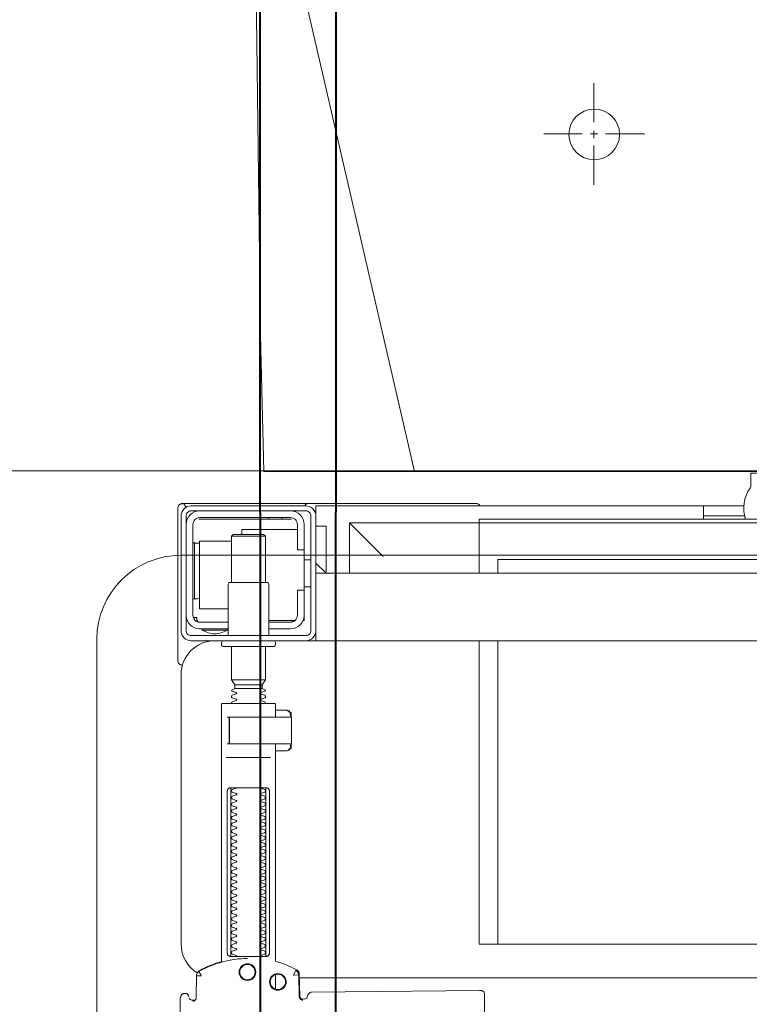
# Model space of a CAD drawing. Header units: millimetres. Extents: x -82287 to 177822, y -399756 to 0.
# Tile 169 of 228: x 52112 to 52134, y -195357 to -195327. Entities that reach past the tile are written whole.
import ezdxf
from ezdxf.enums import TextEntityAlignment as Align
from ezdxf.lldxf.tags import DXFTag

# ---------------------------------------------------------------- set-up
doc = ezdxf.new("R2010")
doc.units = ezdxf.units.MM
doc.header["$MEASUREMENT"] = 0
doc.linetypes.add('SUŁOSZOWA - PB 21 03$0$HIDDEN2', pattern=[4.7625, 3.175, -1.5875])
doc.layers.get('DEFPOINTS').update_dxf_attribs({"lineweight": 50})
doc.layers.add('FL_XREF', color=252, linetype='Continuous')
doc.layers.add('IS_Cyrkulacja', color=7, linetype='DASHWAVE', lineweight=40, true_color=0x800080)
doc.layers.add('IS_Zimna_woda', color=5, linetype='SOLID', lineweight=40, true_color=0x0000ff)
for name, color, linetype, lineweight in [('IS_Zasilanie', 1, 'SOLID', 40), ('SUŁOSZOWA - PB 21 03$0$!! 0_Opis_pom', 251, 'Continuous', 0), ('SUŁOSZOWA - PB 21 03$0$!! 1_OPIS POM NOWE', 251, 'Continuous', 0), ('SUŁOSZOWA - PB 21 03$0$!! 2 ZABUDOWA GK-MDF', 251, 'Continuous', 0), ('SUŁOSZOWA - PB 21 03$0$!! 2_WYBURZENIA DO REMONTU', 251, 'Continuous', 0), ('SUŁOSZOWA - PB 21 03$0$!! 2_wypos-sanitarne', 251, 'Continuous', 0), ('SUŁOSZOWA - PB 21 03$0$Dimension (ISO)', 251, 'Continuous', 0)]:
    doc.layers.add(name, color=color, linetype=linetype, lineweight=lineweight)
doc.layers.add('SUŁOSZOWA - PB 21 03$0$!!_@ wypos sanit nd', color=251, linetype='Continuous', lineweight=0, plot=False)
doc.styles.add('SUŁOSZOWA - PB 21 03$0$ARIAL', font='tahoma.ttf')
doc.styles.add('SUŁOSZOWA - PB 21 03$0$Note Text (ISO)', font='tahoma.ttf')
tags = doc.linetypes.add('DASHWAVE', pattern='A,10,-5,-20,[138,IS_LineDef.shx,S=2,R=0,X=-20,Y=0],-5', length=40).pattern_tags.tags
tags[16:17] = [DXFTag(74, 4), DXFTag(75, 0), DXFTag(340, '0'), DXFTag(46, 0.0), DXFTag(50, 0.0), DXFTag(44, 0.0), DXFTag(45, 0.0)]
tags[6:7] = [DXFTag(74, 4), DXFTag(75, 0), DXFTag(340, '0'), DXFTag(46, 0.0), DXFTag(50, 0.0), DXFTag(44, 0.0), DXFTag(45, 0.0)]
tags[4:5] = [DXFTag(74, 4), DXFTag(75, 0), DXFTag(340, '0'), DXFTag(46, 0.0), DXFTag(50, 0.0), DXFTag(44, 0.0), DXFTag(45, 0.0)]
tags = doc.linetypes.add('SOLID', pattern=[10, 10, 0]).pattern_tags.tags
tags[6:7] = [DXFTag(74, 4), DXFTag(75, 0), DXFTag(340, '0'), DXFTag(46, 0.0), DXFTag(50, 0.0), DXFTag(44, 0.0), DXFTag(45, 0.0)]
tags[4:5] = [DXFTag(74, 4), DXFTag(75, 0), DXFTag(340, '0'), DXFTag(46, 0.0), DXFTag(50, 0.0), DXFTag(44, 0.0), DXFTag(45, 0.0)]
doc.dimstyles.new('SUŁOSZOWA - PB 21 03$0$Default (ISO)', dxfattribs={"dimscale": 5, "dimtxt": 5, "dimasz": 5, "dimexe": 3.175, "dimexo": 0, "dimgap": 0.762, "dimtad": 1, "dimdec": 0, "dimrnd": 1e-08, "dimzin": 0, "dimtxsty": 'SUŁOSZOWA - PB 21 03$0$Note Text (ISO)', "dimcen": 0.09, "dimdle": 10, "dimclrd": 256, "dimclre": 256, "dimclrt": 256, "dimazin": 0, "dimtfac": 0.70104, "dimtmove": 0, "dimatfit": 3, "dimfxl": 1, "dimtolj": 1, "dimtzin": 0, "dimlwd": -1, "dimlwe": -1, "dimarcsym": 0})

# ---------------------------------------------------------------- blocks, each defined once
blk = doc.blocks.new('SUŁOSZOWA - PB 21 03$0$A$C351F644B')
for p, q in [((-16.707, 35.716), (-13.073, 19.983)), ((13.073, 19.983), (-13.073, 19.983)), ((-20, 17.5), (20, 17.5)), ((-22.5, 2.5), (-22.5, 15))]:
    blk.add_line(p, q)
blk.add_arc((-20, 15), 2.5, 90, 180)
blk = doc.blocks.new('SUŁOSZOWA - PB 21 03$0$A$Cff2eaf8b')
for points in [[(0.20013, 0.08252), (0.20025, 0.07353)], [(0.16386, 0.07389), (0.16409, 0.07384), (0.16425, 0.07378), (0.1644, 0.07368), (0.16452, 0.07356), (0.16463, 0.07342), (0.16471, 0.07326), (0.16476, 0.07309), (0.16478, 0.07292), (0.16496, 0.06636), (0.16497, 0.06624), (0.16498, 0.06614), (0.165, 0.06604), (0.16503, 0.06594), (0.16507, 0.06584), (0.16511, 0.06575), (0.16516, 0.06566), (0.16521, 0.06557), (0.16527, 0.06549), (0.16534, 0.0654), (0.16542, 0.06533), (0.1655, 0.06526), (0.16558, 0.06519), (0.16567, 0.06513), (0.16576, 0.06508), (0.16651, 0.0647), (0.16726, 0.06433), (0.16803, 0.06399), (0.16881, 0.06367), (0.1696, 0.06337), (0.17039, 0.06309), (0.17119, 0.06284), (0.172, 0.0626), (0.172, -0.00186)], [(0.1651, 0.06653), (0.16492, 0.07312), (0.1649, 0.07329), (0.16485, 0.07345), (0.16478, 0.07361), (0.16467, 0.07374), (0.16455, 0.07386), (0.16441, 0.07396), (0.16425, 0.07403), (0.16409, 0.07408), (0.16391, 0.07409)], [(0.19757, 0.07355), (0.19749, 0.07368), (0.19738, 0.0738), (0.19726, 0.0739), (0.19713, 0.07399), (0.19698, 0.07405), (0.19683, 0.07408), (0.19667, 0.07409), (0.19577, 0.07408)], [(0.172, 0.07087), (0.172, 0.06656)], [(0.16493, 0.0675), (-0.16477, 0.0675)], [(0.17483, 0.06014), (0.17483, 0.01214)], [(0.18523, 0.01214), (0.18523, 0.06014)], [(-0.11847, -0.0325), (-0.11847, 0.0575), (0.11153, 0.0575), (0.11153, -0.0325)], [(0.10602, 0.0575), (0.10602, -0.0325)], [(0.16811, -0.00015), (0.16776, -0.00056), (0.16776, -0.00022), (0.16779, -0.00011), (0.16786, -0.00004), (0.16797, 0), (0.1681, 0.00001), (0.16822, 0.00001), (0.16841, 0.00003), (0.16887, 0.00014), (0.172, 0.00014)], [(0.16848, 0.00006), (0.16856, 0.00012), (0.16876, 0.00014)], [(0.18662, 0.00214), (0.17345, 0.00214)], [(0.16732, -0.0019), (0.16732, -0.00074), (0.16736, -0.00062), (0.16746, -0.00054), (0.16767, -0.00049)], [(0.16751, -0.00165), (0.16754, -0.00139), (0.16766, -0.00086)], [(0.17371, -0.00186), (0.18481, -0.00186), (0.18637, -0.00186)], [(0.16767, -0.01124), (0.16755, -0.01122), (0.16746, -0.01119), (0.16737, -0.01112), (0.16732, -0.01098), (0.16732, -0.00983)], [(0.16766, -0.01087), (0.16754, -0.01033), (0.16751, -0.01008)], [(0.172, -0.01186), (0.16887, -0.01186), (0.16841, -0.01176), (0.16831, -0.01174), (0.16819, -0.01174), (0.16806, -0.01173), (0.16794, -0.01172), (0.16783, -0.01166), (0.16776, -0.01151), (0.16776, -0.01117), (0.16811, -0.01157)], [(0.18558, -0.00986), (0.18637, -0.00986)], [(0.16876, -0.01186), (0.16866, -0.01186), (0.16848, -0.01178)], [(0.1759, -0.0183), (0.1841, -0.0183)], [(0.1841, -0.01936), (0.1759, -0.01936)], [(0.185, -0.02092), (0.175, -0.02092)], [(0.19962, -0.02522), (0.19976, -0.02523), (0.19987, -0.02526), (0.20001, -0.0253)], [(0.20099, -0.02671), (0.20099, -0.0717)], [(-0.16, -0.0355), (-0.16, -0.0325), (0.16, -0.0325), (0.16, -0.0355)], [(0.16, -0.0485), (0.16, -0.0365)], [(0.1635, -0.0475), (0.1635, -0.04)], [(0.174, -0.0385), (0.16618, -0.0385)], [(0.167, -0.03806), (0.16693, -0.03815), (0.16687, -0.03825), (0.16681, -0.03837), (0.16675, -0.0385)], [(0.19499, -0.03806), (0.19506, -0.03814), (0.19512, -0.03823), (0.19517, -0.03833), (0.19521, -0.03842), (0.19525, -0.03853), (0.19528, -0.03863), (0.19531, -0.03874), (0.19533, -0.03885), (0.19535, -0.03896), (0.19537, -0.03907), (0.19538, -0.03917), (0.19539, -0.03927), (0.19537, -0.03937), (0.19547, -0.0394), (0.19557, -0.0394), (0.19567, -0.0394), (0.19578, -0.0394), (0.19589, -0.0394), (0.19612, -0.0394), (0.19616, -0.0393), (0.19615, -0.03919), (0.19613, -0.03907), (0.19609, -0.03894), (0.19605, -0.03882), (0.19594, -0.03861)], [(0.186, -0.042), (0.1945, -0.042), (0.1945, -0.062), (0.185, -0.062)], [(0.19591, -0.04489), (0.19602, -0.04489), (0.19615, -0.04489), (0.19632, -0.04489), (0.1965, -0.04489)], [(0.1615, -0.0485), (0.1635, -0.0485)], [(0.16, -0.0555), (0.157, -0.0525), (0.16, -0.0525), (-0.16, -0.0525), (-0.157, -0.0525), (-0.16, -0.0555)], [(0.10602, -0.0525), (0.10602, -0.05658), (-0.11847, -0.05658)], [(0.11153, -0.0525), (0.11153, -0.0675), (0.15, -0.0675)], [(0.14, -0.0575), (0.15, -0.0675), (0.15, -0.0525)], [(0.16, -0.0665), (0.157, -0.0665), (0.157, -0.0525)], [(0.175, -0.0498), (0.175, -0.06346), (0.1755, -0.06396), (0.1845, -0.06396), (0.185, -0.06346), (0.185, -0.0498)], [(0.1615, -0.0565), (0.1635, -0.0565)], [(0.1655, -0.0655), (0.182, -0.0655), (0.182, -0.06396)], [(0.185, -0.06346), (0.175, -0.06346)], [(0.1965, -0.06151), (0.19632, -0.06151), (0.19615, -0.06151), (0.19602, -0.06151), (0.19591, -0.06151)], [(0.03283, -0.0695), (0.045, -0.0695)], [(0.16, -0.0695), (0.16, -0.0725), (0.03305, -0.0725)], [(0.045, -0.0685), (0.045, -0.0725)], [(0.16721, -0.0685), (0.19466, -0.0685), (0.19478, -0.0685)], [(0.17, -0.069), (0.17, -0.0685)], [(0.174, -0.069), (0.174, -0.0685)]]:
    blk.add_lwpolyline(points)
for points in [[(0.16424, 0.07378), (0.16327, 0.07377), (0.16304, 0.07374), (0.16282, 0.07366), (0.16262, 0.07353), (0.16265, 0.07357), (0.16258, 0.07337), (0.16257, 0.07317, -0.157432), (0.16238, 0.07258), (0.1621, 0.07218, -0.241147), (0.16129, 0.07175), (0.1115, 0.07128), (0.11133, 0.07127), (0.11119, 0.07127), (0.11107, 0.07127), (0.11094, 0.07128), (0.11078, 0.0713), (0.11062, 0.07135), (0.11047, 0.07143), (0.11033, 0.07153), (0.11022, 0.07165), (0.11012, 0.07179), (0.11005, 0.07194), (0.11001, 0.0721), (0.10999, 0.07227), (0.10995, 0.08127)], [(0.19647, 0.0744), (0.19626, 0.07438), (0.19604, 0.0743), (0.19585, 0.07417), (0.19566, 0.07396, 0.132231), (0.19551, 0.07346), (0.19546, 0.06691)], [(0.19768, 0.0731, 0.415336), (0.19869, 0.07211)], [(0.19885, 0.07212), (0.19898, 0.07212), (0.19912, 0.07213), (0.19927, 0.07216), (0.1994, 0.07222), (0.19953, 0.07229), (0.19965, 0.07238), (0.19975, 0.07248), (0.20007, 0.07294, 0.158481), (0.20025, 0.07353)], [(0.18031, 0.06175, 0.125713), (0.19466, 0.06556, 0.121439), (0.19519, 0.06605, -0.262119), (0.2, 0.0575), (0.2, -0.0225, -0.414214), (0.19, -0.0325), (0.18751, -0.0325, 0.405519), (0.188, -0.032), (0.188, -0.0313, 0.414214), (0.1875, -0.0308), (0.1725, -0.0308, 0.414214), (0.172, -0.0313), (0.172, -0.032, 0.405519), (0.17249, -0.0325, 0.001664), (0.15993, -0.0325)], [(0.172, -0.00986), (0.172, -0.01366, 0.414214), (0.1722, -0.01386), (0.18462, -0.01386), (0.1878, -0.01386, 0.414214), (0.188, -0.01366), (0.188, 0.06267), (0.18885, 0.06292), (0.18969, 0.06319), (0.19052, 0.0635), (0.19134, 0.06382), (0.19215, 0.06417), (0.19295, 0.06454), (0.19374, 0.06494), (0.19456, 0.06538), (0.19464, 0.06544), (0.19473, 0.0655), (0.19481, 0.06557), (0.19488, 0.06564), (0.19495, 0.06572), (0.19502, 0.06581)], [(0.17647, 0.01114, 0.182836), (0.17636, 0.01123), (0.17515, 0.01163, 0.050055), (0.175, 0.0119), (0.175, 0.01218, 0.050055), (0.17515, 0.01244), (0.17636, 0.01285, 0.719897), (0.17636, 0.01323), (0.17515, 0.01363, 0.050055), (0.175, 0.0139), (0.175, 0.01418, 0.050055), (0.17515, 0.01444), (0.17636, 0.01485, 0.719897), (0.17636, 0.01523), (0.17515, 0.01563, 0.050055), (0.175, 0.0159), (0.175, 0.01618, 0.050055), (0.17515, 0.01644), (0.17636, 0.01685, 0.719897), (0.17636, 0.01723), (0.17515, 0.01763, 0.050055), (0.175, 0.0179), (0.175, 0.01818, 0.050055), (0.17515, 0.01844), (0.17636, 0.01885, 0.719897), (0.17636, 0.01923), (0.17515, 0.01963, 0.050055), (0.175, 0.0199), (0.175, 0.02018, 0.050055), (0.17515, 0.02044), (0.17636, 0.02085, 0.719897), (0.17636, 0.02123), (0.17515, 0.02163, 0.050055), (0.175, 0.0219), (0.175, 0.02218, 0.050055), (0.17515, 0.02244), (0.17636, 0.02285, 0.719897), (0.17636, 0.02323), (0.17515, 0.02363, 0.050055), (0.175, 0.0239), (0.175, 0.02418, 0.050055), (0.17515, 0.02444), (0.17636, 0.02485, 0.719897), (0.17636, 0.02523), (0.17515, 0.02563, 0.050055), (0.175, 0.0259), (0.175, 0.02618, 0.050055), (0.17515, 0.02644), (0.17636, 0.02685, 0.719897), (0.17636, 0.02723), (0.17515, 0.02763, 0.050055), (0.175, 0.0279), (0.175, 0.02818, 0.050055), (0.17515, 0.02844), (0.17636, 0.02885, 0.719897), (0.17636, 0.02923), (0.17515, 0.02963, 0.050055), (0.175, 0.0299), (0.175, 0.03018, 0.050055), (0.17515, 0.03044), (0.17636, 0.03085, 0.719897), (0.17636, 0.03123), (0.17515, 0.03163, 0.050055), (0.175, 0.0319), (0.175, 0.03218, 0.050055), (0.17515, 0.03244), (0.17636, 0.03285, 0.719897), (0.17636, 0.03323), (0.17515, 0.03363, 0.050055), (0.175, 0.0339), (0.175, 0.03418, 0.050055), (0.17515, 0.03444), (0.17636, 0.03485, 0.719897), (0.17636, 0.03523), (0.17515, 0.03563, 0.050055), (0.175, 0.0359), (0.175, 0.03618, 0.050055), (0.17515, 0.03644), (0.17636, 0.03685, 0.719897), (0.17636, 0.03723), (0.17515, 0.03763, 0.050055), (0.175, 0.0379), (0.175, 0.03818, 0.050055), (0.17515, 0.03844), (0.17636, 0.03885, 0.719897), (0.17636, 0.03923), (0.17515, 0.03963, 0.050055), (0.175, 0.0399), (0.175, 0.04018, 0.050055), (0.17515, 0.04044), (0.17636, 0.04085, 0.719897), (0.17636, 0.04123), (0.17515, 0.04163, 0.050055), (0.175, 0.0419), (0.175, 0.04218, 0.050055), (0.17515, 0.04244), (0.17636, 0.04285, 0.719897), (0.17636, 0.04323), (0.17515, 0.04363, 0.050055), (0.175, 0.0439), (0.175, 0.04418, 0.050055), (0.17515, 0.04444), (0.17636, 0.04485, 0.719897), (0.17636, 0.04523), (0.17515, 0.04563, 0.050055), (0.175, 0.0459), (0.175, 0.04618, 0.050055), (0.17515, 0.04644), (0.17636, 0.04685, 0.719897), (0.17636, 0.04723), (0.17515, 0.04763, 0.050055), (0.175, 0.0479), (0.175, 0.04818, 0.050055), (0.17515, 0.04844), (0.17636, 0.04885, 0.719897), (0.17636, 0.04923), (0.17515, 0.04963, 0.050055), (0.175, 0.0499), (0.175, 0.05018, 0.050055), (0.17515, 0.05044), (0.17636, 0.05085, 0.719897), (0.17636, 0.05123), (0.17515, 0.05163, 0.050055), (0.175, 0.0519), (0.175, 0.05218, 0.050055), (0.17515, 0.05244), (0.17636, 0.05285, 0.719897), (0.17636, 0.05323), (0.17515, 0.05363, 0.050055), (0.175, 0.0539), (0.175, 0.05418, 0.050055), (0.17515, 0.05444), (0.17636, 0.05485, 0.719897), (0.17636, 0.05523), (0.17515, 0.05563, 0.050055), (0.175, 0.0559), (0.175, 0.05618, 0.050055), (0.17515, 0.05644), (0.17636, 0.05685, 0.719897), (0.17636, 0.05723), (0.17515, 0.05763, 0.050055), (0.175, 0.0579), (0.175, 0.05818, 0.050055), (0.17515, 0.05844), (0.17636, 0.05885, 0.719897), (0.17636, 0.05923), (0.17515, 0.05963, 0.050055), (0.175, 0.0599), (0.175, 0.06018, 0.050055), (0.17515, 0.06044), (0.17636, 0.06085, 0.474594), (0.17647, 0.06114)], [(0.18353, 0.06114, 0.474594), (0.18364, 0.06085), (0.18485, 0.06044, 0.050055), (0.185, 0.06018), (0.185, 0.0599, 0.050055), (0.18485, 0.05963), (0.18364, 0.05923, 0.719897), (0.18364, 0.05885), (0.18485, 0.05844, 0.050055), (0.185, 0.05818), (0.185, 0.0579, 0.050055), (0.18485, 0.05763), (0.18364, 0.05723, 0.719897), (0.18364, 0.05685), (0.18485, 0.05644, 0.050055), (0.185, 0.05618), (0.185, 0.0559, 0.050055), (0.18485, 0.05563), (0.18364, 0.05523, 0.719897), (0.18364, 0.05485), (0.18485, 0.05444, 0.050055), (0.185, 0.05418), (0.185, 0.0539, 0.050055), (0.18485, 0.05363), (0.18364, 0.05323, 0.719897), (0.18364, 0.05285), (0.18485, 0.05244, 0.050055), (0.185, 0.05218), (0.185, 0.0519, 0.050055), (0.18485, 0.05163), (0.18364, 0.05123, 0.719897), (0.18364, 0.05085), (0.18485, 0.05044, 0.050055), (0.185, 0.05018), (0.185, 0.0499, 0.050055), (0.18485, 0.04963), (0.18364, 0.04923, 0.719897), (0.18364, 0.04885), (0.18485, 0.04844, 0.050055), (0.185, 0.04818), (0.185, 0.0479, 0.050055), (0.18485, 0.04763), (0.18364, 0.04723, 0.719897), (0.18364, 0.04685), (0.18485, 0.04644, 0.050055), (0.185, 0.04618), (0.185, 0.0459, 0.050055), (0.18485, 0.04563), (0.18364, 0.04523, 0.719897), (0.18364, 0.04485), (0.18485, 0.04444, 0.050055), (0.185, 0.04418), (0.185, 0.0439, 0.050055), (0.18485, 0.04363), (0.18364, 0.04323, 0.719897), (0.18364, 0.04285), (0.18485, 0.04244, 0.050055), (0.185, 0.04218), (0.185, 0.0419, 0.050055), (0.18485, 0.04163), (0.18364, 0.04123, 0.719897), (0.18364, 0.04085), (0.18485, 0.04044, 0.050055), (0.185, 0.04018), (0.185, 0.0399, 0.050055), (0.18485, 0.03963), (0.18364, 0.03923, 0.719897), (0.18364, 0.03885), (0.18485, 0.03844, 0.050055), (0.185, 0.03818), (0.185, 0.0379, 0.050055), (0.18485, 0.03763), (0.18364, 0.03723, 0.719897), (0.18364, 0.03685), (0.18485, 0.03644, 0.050055), (0.185, 0.03618), (0.185, 0.0359, 0.050055), (0.18485, 0.03563), (0.18364, 0.03523, 0.719897), (0.18364, 0.03485), (0.18485, 0.03444, 0.050055), (0.185, 0.03418), (0.185, 0.0339, 0.050055), (0.18485, 0.03363), (0.18364, 0.03323, 0.719897), (0.18364, 0.03285), (0.18485, 0.03244, 0.050055), (0.185, 0.03218), (0.185, 0.0319, 0.050055), (0.18485, 0.03163), (0.18364, 0.03123, 0.719897), (0.18364, 0.03085), (0.18485, 0.03044, 0.050055), (0.185, 0.03018), (0.185, 0.0299, 0.050055), (0.18485, 0.02963), (0.18364, 0.02923, 0.719897), (0.18364, 0.02885), (0.18485, 0.02844, 0.050055), (0.185, 0.02818), (0.185, 0.0279, 0.050055), (0.18485, 0.02763), (0.18364, 0.02723, 0.719897), (0.18364, 0.02685), (0.18485, 0.02644, 0.050055), (0.185, 0.02618), (0.185, 0.0259, 0.050055), (0.18485, 0.02563), (0.18364, 0.02523, 0.719897), (0.18364, 0.02485), (0.18485, 0.02444, 0.050055), (0.185, 0.02418), (0.185, 0.0239, 0.050055), (0.18485, 0.02363), (0.18364, 0.02323, 0.719897), (0.18364, 0.02285), (0.18485, 0.02244, 0.050055), (0.185, 0.02218), (0.185, 0.0219, 0.050055), (0.18485, 0.02163), (0.18364, 0.02123, 0.719897), (0.18364, 0.02085), (0.18485, 0.02044, 0.050055), (0.185, 0.02018), (0.185, 0.0199, 0.050055), (0.18485, 0.01963), (0.18364, 0.01923, 0.719897), (0.18364, 0.01885), (0.18485, 0.01844, 0.050055), (0.185, 0.01818), (0.185, 0.0179, 0.050055), (0.18485, 0.01763), (0.18364, 0.01723, 0.719897), (0.18364, 0.01685), (0.18485, 0.01644, 0.050055), (0.185, 0.01618), (0.185, 0.0159, 0.050055), (0.18485, 0.01563), (0.18364, 0.01523, 0.719897), (0.18364, 0.01485), (0.18485, 0.01444, 0.050055), (0.185, 0.01418), (0.185, 0.0139, 0.050055), (0.18485, 0.01363), (0.18364, 0.01323, 0.719897), (0.18364, 0.01285), (0.18485, 0.01244, 0.050055), (0.185, 0.01218), (0.185, 0.0119, 0.050055), (0.18485, 0.01163), (0.18364, 0.01123, 0.182836), (0.18353, 0.01114)], [(0.18575, -0.00966), (0.18575, -0.00207), (0.18572, -0.00196), (0.18564, -0.00189), (0.18554, -0.00186), (0.18565, -0.00188), (0.18573, -0.00194), (0.18577, -0.00204), (0.18577, -0.00966), (0.18574, -0.00977), (0.18566, -0.00984), (0.18547, -0.00986), (0.18558, -0.00981), (0.18563, -0.00966), (0.18563, -0.00206), (0.18557, -0.00191), (0.18547, -0.00186), (0.16743, -0.00186, 0.414214), (0.16723, -0.00206), (0.16723, -0.00966, 0.414214), (0.16743, -0.00986), (0.18547, -0.00986)], [(0.18555, -0.00986, 0.414213), (0.18575, -0.00966), (0.18575, -0.00207), (0.18575, -0.00966), (0.18572, -0.00977), (0.18564, -0.00984), (0.18554, -0.00986)], [(0.175, -0.01382), (0.175, -0.01406, -0.050055), (0.17515, -0.01432), (0.17636, -0.01473, -0.719897), (0.17636, -0.01511), (0.17515, -0.01552, -0.050055), (0.175, -0.01578), (0.175, -0.01606, -0.050055), (0.17515, -0.01632), (0.17636, -0.01673, -0.719897), (0.17636, -0.01711), (0.17515, -0.01752, -0.050055), (0.175, -0.01778), (0.1759, -0.0183), (0.1759, -0.01936), (0.175, -0.02092), (0.175, -0.0308)], [(0.185, -0.01382), (0.185, -0.01406, 0.050055), (0.18485, -0.01432), (0.18364, -0.01473, 0.719897), (0.18364, -0.01511), (0.18485, -0.01552, 0.050055), (0.185, -0.01578), (0.185, -0.01606, 0.050055), (0.18485, -0.01632), (0.18364, -0.01673, 0.719897), (0.18364, -0.01711), (0.18485, -0.01752, 0.050055), (0.185, -0.01778), (0.1841, -0.0183), (0.1841, -0.01936), (0.185, -0.02092), (0.185, -0.0308)], [(0.2001, -0.02534, 0.126559), (0.19961, -0.02525)], [(0.20099, -0.02671, 0.198909), (0.20055, -0.02564, 0.091301), (0.2001, -0.02534)], [(0.174, -0.034), (0.174, -0.0493, 0.414214), (0.1745, -0.0498), (0.1855, -0.0498, 0.414214), (0.186, -0.0493), (0.186, -0.034)], [(0.19375, -0.03562, 0.119096), (0.19, -0.03454, 0.119096), (0.18625, -0.03562)], [(0.16379, -0.0385), (0.1635, -0.0385), (0.1635, -0.04, -0.414214), (0.1675, -0.036), (0.174, -0.036)], [(0.19375, -0.036), (0.19375, -0.03562), (0.18625, -0.03562), (0.18625, -0.036), (0.1945, -0.036, -0.414214), (0.1985, -0.04)], [(0.174, -0.038), (0.1675, -0.038, 0.414214), (0.1655, -0.04), (0.1655, -0.0475), (0.1635, -0.0475), (0.1635, -0.067, 0.414214), (0.1675, -0.071)], [(0.1635, -0.0595), (0.1655, -0.0595), (0.1655, -0.067, 0.414214), (0.1675, -0.069), (0.1945, -0.069, 0.414214), (0.1965, -0.067), (0.1965, -0.04, 0.414214), (0.1945, -0.038), (0.186, -0.038)], [(0.1945, -0.04497), (0.19515, -0.04496), (0.19542, -0.04496), (0.1956, -0.04496), (0.19566, -0.04496, 0.116465), (0.19589, -0.0449), (0.196, -0.04485), (0.196, -0.06155), (0.19589, -0.0615, 0.116465), (0.19566, -0.06144), (0.19542, -0.06144), (0.19515, -0.06144), (0.1945, -0.06143)], [(0.1945, -0.071, 0.414214), (0.1985, -0.067)], [(-0.04, -0.0685), (-0.03255, -0.0685, 0.236962), (-0.03118, -0.07775, -0.154353), (-0.031, -0.07832), (-0.031, -0.08218), (0.031, -0.08218), (0.031, -0.07832, -0.154353), (0.03118, -0.07775, 0.236962), (0.03255, -0.0685), (0.04, -0.0685)], [(0.11124, -0.0725), (0.11142, -0.07274), (0.11165, -0.07293), (0.11192, -0.07308), (0.1122, -0.07317), (0.1125, -0.0732), (0.1623, -0.0732, 0.326231), (0.16325, -0.0725)], [(0.1987, -0.07216, 0.000114), (0.1987, -0.07216, 0.517015), (0.20003, -0.07309), (0.19993, -0.07313), (0.19983, -0.07315), (0.19971, -0.07318), (0.19958, -0.07319), (0.19948, -0.07319), (0.19903, -0.07319), (0.19841, -0.07319), (0.19771, -0.07319), (0.16427, -0.07319), (0.16392, -0.07319), (0.16356, -0.07319), (0.16323, -0.07319), (0.16293, -0.07319), (0.16269, -0.07319), (0.16249, -0.07319), (0.16236, -0.07319)], [(0.2001, -0.07306, 0.091301), (0.20055, -0.07276, 0.198909), (0.20099, -0.0717)]]:
    blk.add_lwpolyline(points, format="xyb")
for points in [[(0.16587, 0.06536), (0.16582, 0.06538), (0.16577, 0.06542), (0.16573, 0.06545), (0.16568, 0.06549), (0.16563, 0.06553), (0.16558, 0.06558), (0.16553, 0.06563), (0.16548, 0.06568), (0.16544, 0.06573), (0.1654, 0.06579), (0.16536, 0.06585), (0.16532, 0.06591), (0.16529, 0.06597), (0.16526, 0.06603), (0.16523, 0.0661), (0.16521, 0.06616), (0.16519, 0.06623), (0.16517, 0.06629), (0.16515, 0.06636), (0.16514, 0.06642), (0.16514, 0.06648), (0.16513, 0.06654), (0.16513, 0.06659), (0.16518, 0.06661), (0.16643, 0.06666), (0.16648, 0.06666), (0.16654, 0.06666), (0.16659, 0.06668), (0.16664, 0.06665), (0.16661, 0.06661), (0.16658, 0.06656), (0.16655, 0.06651), (0.16652, 0.06645), (0.16594, 0.06536)], [(0.18533, 0.06114), (0.18541, 0.06113), (0.1855, 0.06112), (0.18559, 0.06111), (0.18567, 0.06108), (0.18575, 0.06105), (0.18583, 0.06101), (0.18591, 0.06096), (0.18597, 0.0609), (0.18604, 0.06084), (0.18609, 0.06076), (0.18615, 0.06068), (0.18619, 0.06058), (0.18623, 0.06048), (0.18625, 0.06037), (0.18627, 0.06025), (0.18628, 0.06014), (0.18628, 0.01214), (0.18627, 0.01202), (0.18625, 0.01191), (0.18623, 0.0118), (0.18619, 0.01169), (0.18615, 0.0116), (0.18609, 0.01151), (0.18604, 0.01144), (0.18597, 0.01137), (0.18591, 0.01131), (0.18583, 0.01126), (0.18575, 0.01122), (0.18567, 0.01119), (0.18559, 0.01117), (0.1855, 0.01115), (0.18541, 0.01114), (0.18533, 0.01114), (0.17475, 0.01114), (0.17466, 0.01114), (0.17457, 0.01115), (0.17449, 0.01117), (0.1744, 0.01119), (0.17432, 0.01122), (0.17424, 0.01126), (0.17416, 0.01131), (0.17409, 0.01137), (0.17403, 0.01144), (0.17397, 0.01151), (0.17392, 0.0116), (0.17387, 0.01169), (0.17384, 0.0118), (0.17381, 0.01191), (0.17379, 0.01202), (0.17379, 0.01214), (0.17379, 0.06014), (0.17379, 0.06025), (0.17381, 0.06037), (0.17384, 0.06048), (0.17387, 0.06058), (0.17392, 0.06068), (0.17397, 0.06076), (0.17403, 0.06084), (0.17409, 0.0609), (0.17416, 0.06096), (0.17424, 0.06101), (0.17432, 0.06105), (0.1744, 0.06108), (0.17449, 0.06111), (0.17457, 0.06112), (0.17466, 0.06113), (0.17475, 0.06114)], [(-0.11847, -0.0685), (0.11153, -0.0685), (0.11153, -0.0675), (-0.11847, -0.0675)]]:
    blk.add_lwpolyline(points, close=True)
for points in [[(0.19546, 0.0669), (0.19546, 0.0669), (0.19546, 0.0669), (0.19546, 0.06691), (0.19546, 0.06691), (0.19546, 0.06691), (0.19546, 0.06691), (0.19546, 0.06691), (0.19546, 0.06691), (0.19546, 0.06691), (0.19546, 0.06691), (0.19546, 0.06691), (0.19546, 0.06691), (0.19546, 0.06691), (0.19546, 0.06691), (0.19546, 0.06691), (0.19546, 0.06691), (0.19546, 0.06691), (0.19546, 0.06691), (0.19546, 0.06691), (0.19546, 0.0669), (0.19546, 0.0669), (0.19546, 0.0669), (0.19546, 0.0669), (0.19546, 0.0669), (0.19546, 0.0669), (0.19546, 0.0669), (0.19546, 0.0669), (0.19546, 0.0669), (0.19546, 0.0669), (0.19546, 0.0669), (0.19546, 0.0669), (0.19546, 0.0669), (0.19546, 0.0669), (0.19546, 0.0669), (0.19546, 0.0669), (0.19545, 0.0669), (0.19545, 0.06691), (0.19545, 0.06691), (0.19545, 0.06691), (0.19545, 0.06691), (0.19545, 0.06691), (0.19545, 0.06691), (0.19545, 0.06691), (0.19545, 0.06691), (0.19544, 0.06691), (0.19544, 0.06691), (0.19544, 0.0669), (0.19544, 0.0669), (0.19544, 0.0669), (0.19543, 0.0669), (0.19543, 0.0669), (0.19543, 0.0669), (0.19543, 0.0669), (0.19543, 0.0669), (0.19543, 0.0669), (0.19543, 0.0669), (0.19542, 0.0669), (0.19542, 0.0669), (0.19542, 0.0669), (0.19542, 0.0669), (0.19542, 0.0669), (0.19541, 0.0669), (0.19541, 0.0669), (0.19541, 0.0669), (0.19541, 0.0669), (0.19541, 0.0669), (0.1954, 0.0669), (0.1954, 0.0669), (0.1954, 0.0669), (0.19539, 0.0669), (0.19539, 0.0669), (0.19539, 0.0669), (0.19537, 0.06691), (0.19537, 0.06691), (0.19537, 0.06691), (0.19536, 0.06691), (0.19536, 0.06691), (0.19535, 0.06691), (0.19535, 0.06691), (0.19534, 0.06691), (0.19534, 0.06691), (0.19533, 0.06691), (0.19533, 0.06691), (0.19532, 0.06691), (0.19532, 0.06691), (0.19531, 0.06691), (0.19531, 0.06691), (0.1953, 0.06691), (0.19529, 0.06691), (0.19529, 0.06691), (0.19528, 0.06691), (0.19527, 0.06691), (0.19527, 0.06691), (0.19526, 0.06691), (0.19525, 0.06691), (0.19524, 0.06691), (0.19523, 0.06691), (0.19523, 0.06691), (0.19522, 0.06691), (0.19521, 0.06691), (0.1952, 0.06691), (0.19519, 0.06691), (0.19518, 0.06691), (0.19517, 0.06691), (0.19516, 0.06691), (0.19515, 0.06691), (0.19514, 0.06691), (0.19513, 0.06691), (0.19512, 0.06691), (0.19511, 0.06691), (0.1951, 0.06691), (0.19509, 0.06691), (0.19508, 0.06691), (0.19507, 0.06691), (0.19506, 0.06691), (0.19505, 0.06691), (0.19504, 0.06691), (0.19503, 0.06691), (0.19502, 0.06691), (0.19501, 0.06691), (0.19499, 0.06691), (0.19498, 0.06691), (0.19497, 0.06691), (0.19496, 0.06691), (0.19495, 0.06691), (0.19494, 0.06692), (0.19492, 0.06692), (0.19491, 0.06692), (0.1949, 0.06692), (0.19489, 0.06692), (0.19487, 0.06692), (0.19486, 0.06692), (0.19485, 0.06692), (0.19484, 0.06692), (0.19482, 0.06692), (0.19481, 0.06692), (0.19469, 0.06692), (0.19464, 0.06692), (0.19459, 0.06692), (0.19456, 0.06692), (0.19453, 0.06692), (0.19451, 0.06692), (0.19448, 0.06692), (0.19445, 0.06692), (0.19443, 0.06692), (0.1944, 0.06692), (0.19438, 0.06692), (0.19435, 0.06692), (0.19433, 0.06692), (0.1943, 0.06692), (0.19428, 0.06692), (0.19427, 0.06692), (0.19425, 0.06692), (0.19423, 0.06692), (0.19422, 0.06692), (0.19421, 0.06692), (0.19419, 0.06692), (0.19418, 0.06692), (0.19418, 0.06692), (0.19417, 0.06692), (0.19416, 0.06692), (0.19416, 0.06692), (0.19415, 0.06692), (0.19415, 0.06693), (0.19414, 0.06693), (0.19414, 0.06693), (0.19413, 0.06693), (0.19413, 0.06693), (0.19412, 0.06693), (0.19412, 0.06693), (0.19411, 0.06693), (0.19411, 0.06693), (0.19411, 0.06692), (0.1941, 0.06692), (0.1941, 0.06692), (0.1941, 0.06692), (0.19409, 0.06692), (0.19409, 0.06692), (0.19409, 0.06692), (0.19408, 0.06692), (0.19408, 0.06692), (0.19408, 0.06692), (0.19407, 0.06692), (0.19407, 0.06692), (0.19406, 0.06692), (0.19406, 0.06692), (0.19406, 0.06692), (0.19406, 0.06692), (0.19405, 0.06692), (0.19405, 0.06692), (0.19405, 0.06692), (0.19405, 0.06692), (0.19404, 0.06693), (0.19404, 0.06693), (0.19404, 0.06693), (0.19403, 0.06693), (0.19403, 0.06693), (0.19402, 0.06693), (0.19402, 0.06694), (0.19402, 0.06694), (0.19401, 0.06694), (0.19401, 0.06694), (0.19401, 0.06694), (0.194, 0.06694), (0.194, 0.06694), (0.194, 0.06694), (0.194, 0.06694), (0.194, 0.06694), (0.194, 0.06694), (0.19399, 0.06694), (0.19399, 0.06694), (0.19399, 0.06694), (0.19399, 0.06694), (0.19399, 0.06694), (0.19399, 0.06694), (0.19399, 0.06694), (0.19398, 0.06694), (0.19398, 0.06694), (0.19398, 0.06694), (0.19398, 0.06693), (0.19398, 0.06693), (0.19397, 0.06693), (0.19397, 0.06693), (0.19397, 0.06693), (0.19397, 0.06693), (0.19397, 0.06692), (0.19397, 0.06692), (0.19397, 0.06692), (0.19397, 0.06692), (0.19397, 0.06692), (0.19397, 0.06691), (0.19397, 0.06691), (0.19397, 0.06691), (0.19397, 0.06691), (0.19397, 0.0669), (0.19397, 0.0669), (0.19397, 0.0669), (0.19397, 0.0669), (0.19397, 0.0669), (0.19397, 0.06689), (0.19397, 0.06689), (0.19397, 0.06689), (0.19397, 0.06689), (0.19397, 0.06689), (0.19397, 0.06688), (0.19397, 0.06688), (0.19398, 0.06688), (0.19398, 0.06688), (0.19398, 0.06688), (0.19398, 0.06687), (0.19399, 0.06687), (0.19399, 0.06687), (0.19399, 0.06687), (0.194, 0.06686), (0.194, 0.06686), (0.19401, 0.06685), (0.19401, 0.06685), (0.19401, 0.06685), (0.19402, 0.06684), (0.19402, 0.06684), (0.19402, 0.06684), (0.19402, 0.06683), (0.19403, 0.06683), (0.19403, 0.06683), (0.19403, 0.06682), (0.19403, 0.06682), (0.19403, 0.06682), (0.19403, 0.06681), (0.19403, 0.06681), (0.19404, 0.06681), (0.19404, 0.06681), (0.19404, 0.0668), (0.19404, 0.0668), (0.19404, 0.0668), (0.19404, 0.06679), (0.19405, 0.06679), (0.19405, 0.06679), (0.19405, 0.06678), (0.19405, 0.06678), (0.19405, 0.06677), (0.19406, 0.06677), (0.19406, 0.06677), (0.19406, 0.06676), (0.19406, 0.06676), (0.19407, 0.06675), (0.19407, 0.06675), (0.19407, 0.06674), (0.19408, 0.06673), (0.19408, 0.06672), (0.19409, 0.06671), (0.1941, 0.0667), (0.1941, 0.06669), (0.19411, 0.06668), (0.19412, 0.06666), (0.19414, 0.06663), (0.19416, 0.06659), (0.19418, 0.06655), (0.19419, 0.06653), (0.1942, 0.06652), (0.19421, 0.0665), (0.19422, 0.06648), (0.19423, 0.06646), (0.19433, 0.06627), (0.19434, 0.06626), (0.19435, 0.06624), (0.19436, 0.06622), (0.19437, 0.06621), (0.19438, 0.06619), (0.19439, 0.06618), (0.1944, 0.06616), (0.1944, 0.06614), (0.19441, 0.06613), (0.19442, 0.06611), (0.19443, 0.0661), (0.19444, 0.06608), (0.19445, 0.06607), (0.19445, 0.06605), (0.19446, 0.06604), (0.19447, 0.06603), (0.19448, 0.06601), (0.19448, 0.066), (0.19449, 0.06598), (0.1945, 0.06597), (0.19451, 0.06596), (0.19451, 0.06595), (0.19452, 0.06593), (0.19453, 0.06592), (0.19453, 0.06591), (0.19454, 0.0659), (0.19455, 0.06588), (0.19455, 0.06587), (0.19456, 0.06586), (0.19457, 0.06585), (0.19457, 0.06584), (0.19458, 0.06583), (0.19458, 0.06582), (0.19459, 0.06581), (0.19459, 0.0658), (0.1946, 0.06579), (0.1946, 0.06578), (0.19461, 0.06577), (0.19461, 0.06576), (0.19462, 0.06575), (0.19462, 0.06574), (0.19463, 0.06573), (0.19463, 0.06572), (0.19464, 0.06572), (0.19464, 0.06571), (0.19464, 0.0657), (0.19465, 0.06569), (0.19465, 0.06569), (0.19466, 0.06568), (0.19466, 0.06567), (0.19466, 0.06567), (0.19467, 0.06566), (0.19467, 0.06566), (0.19467, 0.06565), (0.19467, 0.06565), (0.19468, 0.06564), (0.19468, 0.06564), (0.19468, 0.06564), (0.19468, 0.06563), (0.19468, 0.06563), (0.19468, 0.06563), (0.19468, 0.06563), (0.19468, 0.06563), (0.19468, 0.06562), (0.19469, 0.06562), (0.19469, 0.06562), (0.19469, 0.06562), (0.19469, 0.06562), (0.19469, 0.06562), (0.19469, 0.06562), (0.19469, 0.06561), (0.19469, 0.06561), (0.19469, 0.06561), (0.19469, 0.06561), (0.19469, 0.06561), (0.19469, 0.06561), (0.19469, 0.06561), (0.19469, 0.06561), (0.19469, 0.06561), (0.19469, 0.06561), (0.19469, 0.06561), (0.19469, 0.06561), (0.19469, 0.06561), (0.19469, 0.06561), (0.19469, 0.06561), (0.19469, 0.06561), (0.19469, 0.0656), (0.19469, 0.0656), (0.19469, 0.0656), (0.19469, 0.0656), (0.19469, 0.0656), (0.19469, 0.0656), (0.19468, 0.0656), (0.19468, 0.0656), (0.19468, 0.0656), (0.19468, 0.0656), (0.19468, 0.0656), (0.19468, 0.0656), (0.19468, 0.0656), (0.19469, 0.0656), (0.19469, 0.0656), (0.19469, 0.0656), (0.19469, 0.0656), (0.19469, 0.0656), (0.19469, 0.0656), (0.19469, 0.0656), (0.19469, 0.0656), (0.19469, 0.0656), (0.19469, 0.0656), (0.19469, 0.0656), (0.19469, 0.0656, 0.269557)], [(0.16, -0.0695), (0.16, -0.0355, -0.414214), (0.163, -0.0325), (0.197, -0.0325, -0.414214), (0.2, -0.0355), (0.2, -0.0695, -0.414214), (0.197, -0.0725), (0.163, -0.0725, -0.414214)], [(0.1985, -0.0355), (0.1985, -0.0695, -0.414214), (0.197, -0.071), (0.163, -0.071, -0.414214), (0.1615, -0.0695), (0.1615, -0.0355, -0.414214), (0.163, -0.034), (0.197, -0.034, -0.414214)]]:
    blk.add_lwpolyline(points, format="xyb", close=True)
for centre, radius in [((0.17128, 0.06872), 0.00247), ((0.17128, 0.06871), 0.00227), ((0.18031, 0.0658), 0.00247), ((0.18031, 0.0658), 0.00227)]:
    blk.add_circle(centre, radius)
for centre, major_axis, ratio, start_param, end_param in [((0.16326, 0.07477), (0.00001, -0.001), 0.006244, 0, 0.008667), ((0.19846, 0.074), (-0.000892, -0.000453), 0.001081, 6.273741, 6.283185), ((0.19868, 0.07311), (-0.001, -0.00001), 0.00236, 6.276941, 6.283185), ((0.19875, 0.07351), (0.0015, 0.00002), 0.011557, 6.27692, 6.283202), ((0.19849, 0.07212), (0.000501, 0.000005), 0.008666, 5.12776, 5.491123), ((0.19868, 0.07311), (0.000013, -0.001), 0.403131, 6.273715, 6.283185), ((0.19883, 0.07312), (0.000018, -0.001), 0.702652, 6.271005, 6.283185), ((0.18031, 0.06225), (0.000005, -0.0005), 0.006244, 0, 0.008667), ((0.17484, 0.06014), (0, 0.001), 0.006244, 0, 1.570796), ((0.18524, 0.06014), (0, -0.001), 0.006244, 3.141593, 4.712389), ((0.17484, 0.01214), (0, -0.001), 0.006244, 4.712389, 6.283185), ((0.18524, 0.01214), (0, -0.001), 0.006244, 4.712389, 6.283185), ((0.16768, -0.00069), (-0.000013, 0.0002), 0.199357, 6.276703, 6.276744), ((0.16768, -0.01104), (-0.000013, -0.0002), 0.199357, 0.006339, 0.00638)]:
    blk.add_ellipse(centre, major_axis=major_axis, ratio=ratio, start_param=start_param, end_param=end_param)
blk = doc.blocks.new('SUŁOSZOWA - PB 21 03$0$A$C6ce7c513')
at = {"lineweight": 0}
for points in [[(0.17794, -0.15833), (0.17745, -0.11986), (0.17695, -0.08064), (0.17646, -0.04094), (0.17548, -0.00049)], [(-0.17548, -0.00049), (0.17547, -0.00049)], [(0.07756, -0.08557), (0.07756, -0.09717)], [(0.06252, -0.10062), (0.07411, -0.10062)], [(0.07633, -0.10062), (0.07855, -0.10062)], [(0.07756, -0.09939), (0.07756, -0.1016)], [(0.08101, -0.10062), (0.09236, -0.10062)], [(0.07756, -0.10408), (0.07756, -0.11567)]]:
    blk.add_lwpolyline(points, dxfattribs=at)
blk.add_circle((0.07744, -0.1005), 0.00752, dxfattribs=at)
blk = doc.blocks.new('*D1518')
at = {"layer": 'DEFPOINTS', "color": 0, "transparency": 16777216}
for p in [(-689.76, 120.19), (510.24, 120.19), (510.24, 18.75)]:
    blk.add_point(p, dxfattribs=at)
at = {"layer": 'SUŁOSZOWA - PB 21 03$0$Dimension (ISO)', "transparency": 16777216}
for p, q in [((-689.76, 120.19), (-689.76, 2.88)), ((510.24, 120.19), (510.24, 2.88)), ((-664.76, 18.75), (485.24, 18.75))]:
    blk.add_line(p, q, dxfattribs=at)
for points in [[(-664.76, 22.92), (-664.76, 14.58), (-689.76, 18.75)], [(485.24, 22.92), (485.24, 14.58), (510.24, 18.75)]]:
    blk.add_solid(points, dxfattribs=at)
at = {"layer": 'SUŁOSZOWA - PB 21 03$0$Dimension (ISO)', "lineweight": 9, "transparency": 16777216, "insert": (-160.63, 48.6), "char_height": 25, "attachment_point": 1, "style": 'SUŁOSZOWA - PB 21 03$0$Note Text (ISO)'}
blk.add_mtext('\\A1;1200', dxfattribs=at)
blk = doc.blocks.new('ogrzewanie_1')
at = {"layer": 'IS_Zasilanie'}
blk.add_line((52057.004, -149538.031), (52057.509, -150603.002), dxfattribs=at)
blk = doc.blocks.new('woda_1')
at = {"layer": 'IS_Cyrkulacja'}
blk.add_line((-28309.908, -225476.617), (-28310.73, -227338.643), dxfattribs=at)
blk = doc.blocks.new('SUŁOSZOWA - PB 21 03$0$A$C11ef928a')
at = {"layer": 'SUŁOSZOWA - PB 21 03$0$Dimension (ISO)', "lineweight": 9}
dim = blk.add_linear_dim(base=(510.24, 18.75), p1=(-689.76, 120.19), p2=(510.24, 120.19), angle=180, dimstyle='SUŁOSZOWA - PB 21 03$0$Default (ISO)', override={"dimdec": 0, "dimlfac": 1, "dimtp": 0, "dimtm": 0, "dimtdec": 2, "dimtofl": 0, "dimatfit": 1}, dxfattribs=at)
dim.commit()
dim.dimension.update_dxf_attribs({"geometry": '*D1518', "text_midpoint": (-125.68, 18.75), "dimtype": 128})
blk = doc.blocks.new('SUŁOSZOWA - PB 21 03')
at = {"layer": 'SUŁOSZOWA - PB 21 03$0$!! 2 ZABUDOWA GK-MDF'}
blk.add_lwpolyline([(52030.71142, -195393.5883), (52144.71142, -195393.5883)], dxfattribs=at)
at = {"xscale": -0.1, "yscale": 0.1, "zscale": 0.1, "rotation": 90}
blk.add_blockref('SUŁOSZOWA - PB 21 03$0$A$C11ef928a', (82225.12684, -195364.3052), dxfattribs=at)
at = {"layer": 'SUŁOSZOWA - PB 21 03$0$!! 2_WYBURZENIA DO REMONTU', "linetype": 'SUŁOSZOWA - PB 21 03$0$HIDDEN2', "ltscale": 3}
blk.add_blockref('SUŁOSZOWA - PB 21 03$0$A$C351F644B', (52074.71142, -195413.5883), dxfattribs=at)
at = {"layer": 'SUŁOSZOWA - PB 21 03$0$!! 2_wypos-sanitarne', "xscale": 100, "yscale": 100, "zscale": 100, "rotation": 180}
blk.add_blockref('SUŁOSZOWA - PB 21 03$0$A$C6ce7c513', (52074.71125, -195393.65426), dxfattribs=at)
at = {"layer": 'SUŁOSZOWA - PB 21 03$0$!!_@ wypos sanit nd', "xscale": 100, "yscale": 100, "zscale": 100, "rotation": 180}
blk.add_blockref('SUŁOSZOWA - PB 21 03$0$A$Cff2eaf8b', (52074.71125, -195401.87226), dxfattribs=at)
at = {"layer": 'SUŁOSZOWA - PB 21 03$0$!! 0_Opis_pom', "ltscale": 0.7, "style": 'SUŁOSZOWA - PB 21 03$0$ARIAL'}
for tag, p in [('B0,19', (52679.2094, -194257.55204)), ('B2,14', (73874.0461, -194402.0887)), ('B2,12', (73342.49259, -194413.89249)), ('B1,21', (60405.50261, -194427.18207)), ('B2,11', (73069.01144, -194438.89383)), ('B2,16', (75195.07765, -194441.83446)), ('A1,16', (59129.54925, -194448.08429)), ('B1,19', (59914.81903, -194448.15658)), ('B1/17', (59524.53699, -194450.37428)), ('1,23', (61575.22173, -194450.37428)), ('1,22', (60947.33929, -194456.1144)), ('A1,1', (58808.06672, -194460.94161)), ('B0,15', (51514.15008, -194461.8073)), ('B3,7', (87459.81312, -194465.07097)), ('B2,19.1', (76701.67035, -194466.03695)), ('B3,3', (88235.73906, -194465.79732)), ('B2,17', (75506.7465, -194471.3759)), ('B1,18', (59715.51745, -194473.87108)), ('B0,18', (52071.43815, -194478.40179)), ('B3,8', (90006.66539, -194478.47972)), ('B3,6', (86826.65132, -194483.15512)), ('B2,15', (74566.38885, -194487.81114)), ('B2,10', (72728.63362, -194489.37283)), ('B1,20', (60198.53687, -194490.17374)), ('B2,13', (73649.91716, -194500.01242)), ('A0,6', (49094.40602, -194505.72387)), ('A2,5', (72452.45009, -194505.90583)), ('A1,6', (58565.96262, -194514.50753)), ('B1,1', (61908.24378, -194515.48656)), ('A0,4', (49692.81919, -194517.93289)), ('B0,22', (54187.56644, -194519.04308)), ('A0,3', (49906.53818, -194524.03766)), ('B0,20', (53125.45224, -194527.8835)), ('A0,5', (49399.71914, -194533.19455)), ('B0,21', (53847.26622, -194535.08002)), ('B1,3', (62229.35503, -194604.49851)), ('B2,18', (75922.43604, -194612.23635)), ('B2,19', (77152.69039, -194617.53776)), ('A3,4', (85509.27934, -194642.47136)), ('B0,24B', (54824.42896, -194684.26784)), ('B1,4', (63476.45184, -194691.11207)), ('B0,16', (51457.40872, -194704.43091)), ('B0,13', (50367.63944, -194706.5583)), ('B0,17', (51897.58569, -194706.77195)), ('A2,4', (71695.75649, -194707.44268)), ('A1,5', (58149.22649, -194724.80163)), ('A2.1', (72371.45884, -194731.56251)), ('B0,23', (54542.05776, -194742.93939)), ('A1,2', (58744.42262, -194746.622)), ('B1,2D', (60756.29674, -194750.92727)), ('A1,15', (59129.54925, -194780.73348)), ('A3.1', (86079.08704, -194786.62422)), ('B0,14', (50962.60809, -194789.06568)), ('B1,4', (63483.03852, -194791.04365)), ('A0,2', (49295.91259, -194810.95246)), ('B2.7', (74548.27897, -194836.12781)), ('B3,2', (89035.72921, -194837.99287)), ('B1,2B', (62374.83512, -194841.86715)), ('B0,7', (52851.95551, -194845.56115)), ('B1,2A', (61803.35407, -194869.27513)), ('B0,8', (51561.38742, -194890.27848)), ('A3.2', (86016.50296, -195004.88875)), ('A1,3', (58810.05243, -195008.83917)), ('A0,1', (49914.27925, -195025.82804)), ('A0,10', (49695.87246, -195042.9259)), ('B0,17', (51225.06492, -195049.74007)), ('B2.2', (74976.1855, -195068.47988)), ('B0,6', (52110.41055, -195069.39267)), ('A2.2', (72371.45884, -195070.78713)), ('B1,8', (61403.63433, -195071.25189)), ('A0,7', (49042.50308, -195082.6056)), ('B3,11', (88623.94853, -195099.23575)), ('B3,4', (87612.56208, -195132.78192)), ('B3,5', (86839.47632, -195174.05241)), ('B0,12', (50313.60595, -195207.52936)), ('B0,11', (50726.178, -195219.06638)), ('B3,10', (89778.42161, -195220.68871)), ('B1,6', (63686.26823, -195231.3997)), ('B0,24A', (54359.17011, -195245.97867)), ('A1,4', (58093.66276, -195250.96213)), ('B0,10', (51476.34179, -195259.44699)), ('B3,9', (90479.74099, -195260.18621)), ('A0,11', (49643.96951, -195271.84772)), ('B1,14', (59332.54805, -195280.73534)), ('B2,21', (75970.16114, -195290.81005)), ('B0,9', (51798.4912, -195291.17482)), ('A0,8', (49042.50308, -195293.21363)), ('B1,13', (60186.62513, -195314.46953)), ('B2,9', (73175.51251, -195317.21162)), ('B1,5', (63419.22943, -195317.21026)), ('A2.3', (71832.37045, -195318.78232)), ('B2,4', (74493.5947, -195318.7733)), ('A3,3', (85569.83931, -195318.78232)), ('B2,3', (74674.2815, -195319.28036)), ('B0,3', (52068.59538, -195319.60465)), ('B1,10', (60892.94126, -195319.45825)), ('B3,1', (88723.65615, -195329.98594)), ('B2,8', (73894.209, -195338.18956)), ('B2,20', (77211.021, -195343.82367)), ('B1,9', (61058.12383, -195344.48743)), ('B2.1', (75304.74121, -195348.36327)), ('B0,2', (52227.2348, -195357.98297)), ('B1,2C', (61827.40698, -195369.02625)), ('B1,7', (62134.52151, -195372.05069)), ('B0,1', (53061.17304, -195403.85659)), ('A0,9', (49001.50444, -195413.15723)), ('A0,12', (49689.76592, -195485.50737)), ('B0,4', (52224.78303, -195500.96352)), ('B2,5', (74686.48999, -195507.24036)), ('B1,11', (61050.00078, -195512.89565)), ('B1,12', (60864.00751, -195544.00738)), ('B2,6', (74499.29165, -195549.55175)), ('B0,5', (52066.14362, -195556.83806)), ('C2,2', (74812.78942, -195865.8959)), ('C1,3', (61091.58871, -195973.27844)), ('C0,2A', (52278.30875, -196050.48297)), ('C0,1', (52808.36775, -196132.34208)), ('C1,2', (61690.27405, -196439.72387)), ('C1,1', (62060.59754, -196465.28533)), ('C3,1', (88979.71614, -196545.67785)), ('C0,2B', (53028.88223, -196668.8019)), ('C1,4', (61008.68123, -196686.32122)), ('C2,1', (75334.65984, -196786.2197)), ('C2,3', (74834.65119, -196933.26657)), ('C1,5', (61062.7252, -196991.42453)), ('C1,10', (62127.38542, -196998.81344)), ('C1,9', (62147.33751, -197289.53424)), ('C1,6', (61131.41824, -197329.69535)), ('C0,3', (52181.98562, -197341.92176)), ('D1,1', (73931.12245, -197584.03121)), ('C0,4', (52345.96562, -197596.60561)), ('D0,18', (60296.49264, -197617.95269)), ('C2,4', (75243.70451, -197663.89)), ('D0,7', (59141.53804, -197722.84718)), ('C1,7', (61222.2575, -197737.18052)), ('D0,17', (60701.16801, -197741.44864)), ('D1,4', (73157.19908, -197744.29721)), ('D0,3', (59562.25866, -197751.14316)), ('D1,6', (72757.78643, -197751.22612)), ('D0,6', (58741.71849, -197802.61699)), ('D0,10', (58357.73602, -197820.93991)), ('D,09', (59195.67196, -197881.51243)), ('C0,5', (52269.72696, -197902.4362)), ('C0,6', (52872.93793, -197917.07354)), ('D0,2', (59943.06082, -197917.06725)), ('D1,3', (73475.28953, -197924.29875)), ('D0,16', (60721.3534, -197935.2949)), ('D0,8', (59058.9008, -197963.64925)), ('D0,5', (59448.52586, -197969.8061)), ('C2,5', (74555.08284, -197988.7886)), ('D1,5', (73291.61607, -197999.29956)), ('D0,4', (59655.02693, -198042.2589)), ('D0,15', (60692.12223, -198127.4643)), ('D1,2', (73578.07819, -198172.30068)), ('D0,1', (59931.33074, -198173.12806)), ('D0,11', (58161.27105, -198211.45823)), ('D0,12', (58250.99458, -198537.17631)), ('D0,13', (58250.99458, -198764.99605)), ('D1,7', (71854.87376, -198786.88467)), ('D0,14', (59130.08589, -198795.3373)), ('D1,8', (71715.35366, -199212.44512))]:
    blk.add_attdef(tag, text='', height=11.968, dxfattribs=at).set_placement(p, align=Align.MIDDLE_CENTER)
at = {"layer": 'SUŁOSZOWA - PB 21 03$0$!! 1_OPIS POM NOWE', "style": 'SUŁOSZOWA - PB 21 03$0$ARIAL'}
for tag, p in [('C1.7A', (61271.6179, -197538.30303)), ('C2.5B', (74970.66097, -197546.70728)), ('C2,5C', (74903.71123, -197659.13664)), ('C2.4', (75374.07862, -197726.11453)), ('D1,2B', (74322.25834, -197791.43247)), ('C1.7C', (61260.26049, -197811.38428)), ('C1.8B', (61588.27341, -197817.62151)), ('C1.8A', (61884.42005, -197818.94854)), ('C1.7B', (61322.12354, -197933.89849)), ('C2,5A', (74943.41937, -197993.49482)), ('E1.2', (62164.78326, -198139.98688)), ('E1.5E', (62692.10372, -198153.27854)), ('D1,2C', (73419.9359, -198156.57844)), ('E3.1', (88990.58975, -198158.87886)), ('E2.9', (75361.45041, -198161.88904)), ('E2.7', (76022.45692, -198162.26272)), ('D1,2A', (74280.17915, -198172.30068)), ('E1.5D', (62993.60773, -198185.416)), ('E1.1', (61330.46191, -198191.9806)), ('E1.5C', (63016.9343, -198246.3437)), ('E1.5B', (63264.15117, -198307.8661)), ('E3.2', (88781.41347, -198385.24275)), ('E1.6', (61022.6264, -198421.00827)), ('E2.2', (74782.75417, -198427.85813)), ('E2.8', (75757.29014, -198437.09188)), ('E2.6', (76531.8031, -198444.40756)), ('E3.4', (89392.22607, -198450.03942)), ('E1.5A', (63049.47589, -198456.39852)), ('E1.5G', (62892.39981, -198586.12622)), ('E1.5F', (62736.15118, -198589.14592)), ('E1,4', (61888.25021, -198652.6996)), ('E2.1', (75803.99631, -198697.05773)), ('E1.5L', (63297.7633, -198733.65678)), ('E1.3', (61058.5992, -198806.28147)), ('E1.5H', (62893.53005, -198830.01758)), ('E2,3', (74778.52304, -198843.9541)), ('E3.3', (89150.95684, -198867.32581)), ('E1.5K', (63266.15427, -198904.67789)), ('E1.5I', (62723.74907, -199005.87002)), ('E2.4', (75135.87669, -199083.20857)), ('E2.5', (76615.04061, -199164.91143)), ('E1.5J', (63204.25187, -199215.697))]:
    blk.add_attdef(tag, text='', height=11.968, dxfattribs=at).set_placement(p, align=Align.MIDDLE_CENTER)

msp = doc.modelspace()

# ---------------------------------------------------------------- block references
at = {"layer": 'FL_XREF'}
msp.add_blockref('SUŁOSZOWA - PB 21 03', (62.282, 52.898), dxfattribs=at)
at = {"layer": 'IS_Zasilanie'}
msp.add_blockref('ogrzewanie_1', (62.282, -45697.722), dxfattribs=at)
at = {"layer": 'IS_Zimna_woda'}
msp.add_blockref('woda_1', (80431.534, 30245.632), dxfattribs=at)

doc.saveas('drawing.dxf')
